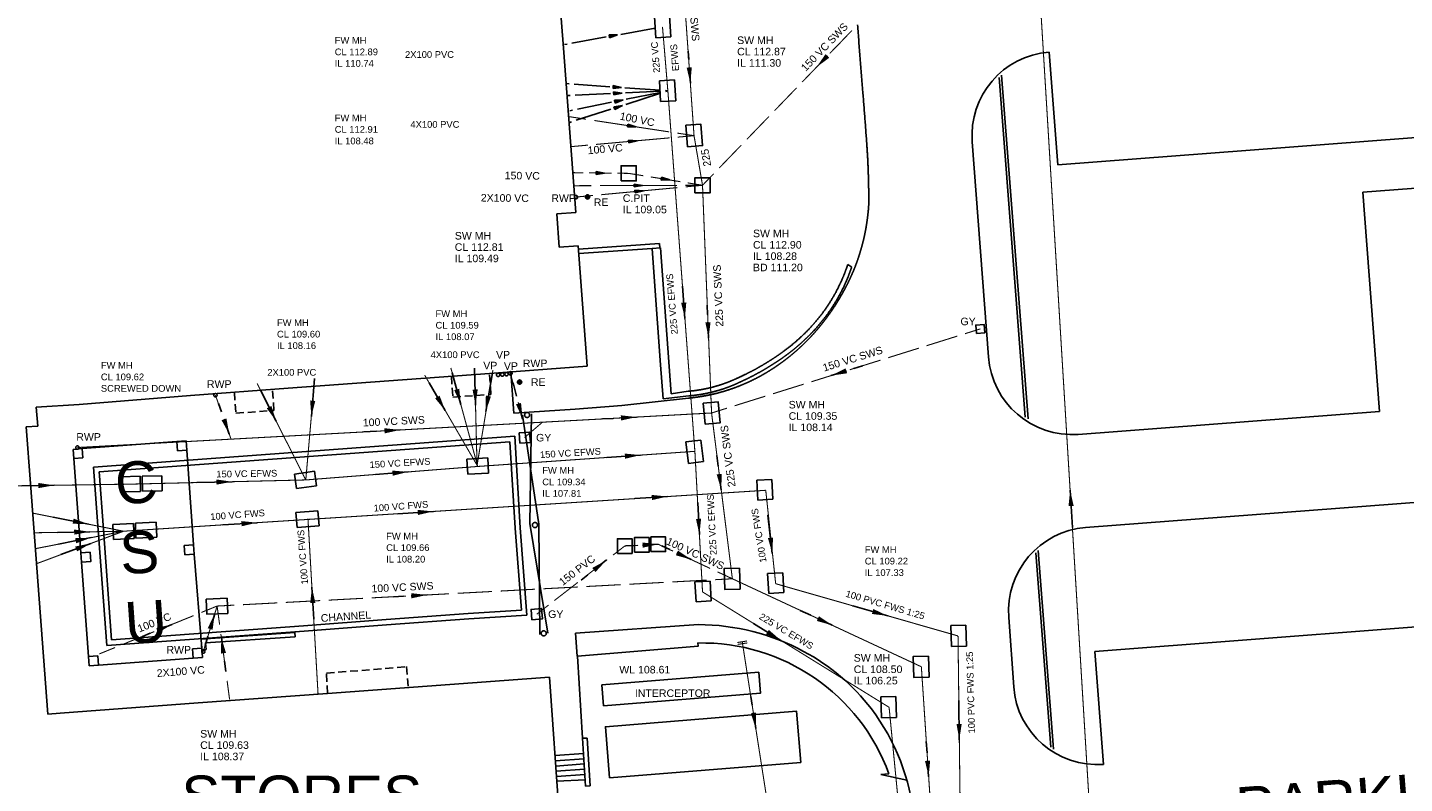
# Model space of a CAD drawing. Extents: x 14683 to 402730, y 286898 to 590920.
# Tile 28 of 39: x 203205 to 268851, y 444721 to 480740. Entities that reach past the tile are written whole.
import ezdxf

# ---------------------------------------------------------------- set-up
doc = ezdxf.new("R2010")
doc.units = 0
doc.header["$LTSCALE"] = 1500
doc.header["$MEASUREMENT"] = 0
for name, pattern in [('01-SITE PLAN$0$ECL-001', [100, 50, 0, 50]), ('01-SITE PLAN$0$HIDDEN', [0.375, 0.25, -0.125]), ('CENTRE', [2, 1.25, -0.25, 0.25, -0.25]), ('DASHED', [0.75, 0.5, -0.25]), ('ECL-001', [100, 50, 0, 50]), ('PHANTOM', [2.5, 1.25, -0.25, 0.25, -0.25, 0.25, -0.25])]:
    doc.linetypes.add(name, pattern=pattern)
doc.layers.get('0').update_dxf_attribs({"linetype": 'CONTINUOUS'})
for name, color, linetype in [('01-SITE PLAN$0$_NIBSC_A site plan', 7, 'CONTINUOUS'), ('01-SITE PLAN$0$_NIBSC_S text', 7, 'CONTINUOUS'), ('_NIBSC_PH drainage channel', 210, 'CONTINUOUS'), ('_NIBSC_PH efws', 10, 'CENTRE'), ('_NIBSC_PH efws manholes', 10, 'CONTINUOUS'), ('_NIBSC_PH efws text', 10, 'CONTINUOUS'), ('_NIBSC_PH fws', 80, 'PHANTOM'), ('_NIBSC_PH fws manholes', 80, 'CONTINUOUS'), ('_NIBSC_PH fws text', 80, 'CONTINUOUS'), ('_NIBSC_PH rodding eye', 7, 'CONTINUOUS'), ('_NIBSC_PH rwp svp', 210, 'CONTINUOUS'), ('_NIBSC_PH sws', 160, 'DASHED'), ('_NIBSC_PH sws gulley', 210, 'CONTINUOUS'), ('_NIBSC_PH sws manholes', 160, 'CONTINUOUS'), ('_NIBSC_PH sws text', 160, 'CONTINUOUS'), ('_NIBSC_PH text', 7, 'CONTINUOUS'), ('_NIBSC_PH vent pipes', 7, 'CONTINUOUS'), ('GATES', 7, 'CONTINUOUS'), ('Xref', 7, 'CONTINUOUS')]:
    doc.layers.add(name, color=color, linetype=linetype)
doc.styles.add('01-SITE PLAN$0$Standard', font='arial.ttf')
doc.styles.get("Standard").update_dxf_attribs({"font": 'arial.ttf'})
doc.dimstyles.new('NIBSC 1-200', dxfattribs={"dimscale": 300, "dimtxt": 2.5, "dimasz": 2.5, "dimexe": 1.25, "dimexo": 0.625, "dimtad": 1, "dimdec": 0, "dimdsep": 46, "dimtxsty": 'Standard', "dimcen": 2.5, "dimclrd": 256, "dimclre": 256, "dimadec": 0, "dimazin": 0, "dimtfac": 1, "dimtdec": 0, "dimtmove": 0, "dimatfit": 2, "dimfxl": 1, "dimlwd": -1, "dimlwe": -1, "dimarcsym": 0})

# ---------------------------------------------------------------- blocks, each defined once
blk = doc.blocks.new('ECBL96')
at = {"color": 0, "linetype": 'ByBlock'}
for points in [[(-0.17188, -0.5), (0, 0.5), (0.17188, -0.5), (-0.17188, -0.5)], [(0, 0.5), (-0.09375, -0.5), (0, -0.5), (0, 0.5), (0.07813, -0.5)]]:
    blk.add_lwpolyline(points, dxfattribs=at)
blk = doc.blocks.new('ECL-021-130')
at = {"layer": '_NIBSC_PH efws', "color": 1, "xscale": 0.4, "yscale": 0.4, "zscale": 0.4, "rotation": 280.20112}
blk.add_blockref('ECBL96', (521741.434, 200364.498), dxfattribs=at)
blk = doc.blocks.new('ECL-021-132')
at = {"layer": '_NIBSC_PH efws', "color": 1, "xscale": 0.4, "yscale": 0.4, "zscale": 0.4, "rotation": 265.89581}
blk.add_blockref('ECBL96', (521741.613, 200362.041), dxfattribs=at)
blk = doc.blocks.new('ECL-021-134')
at = {"layer": '_NIBSC_PH efws', "color": 1, "xscale": 0.4, "yscale": 0.4, "zscale": 0.4, "rotation": 272.68864}
blk.add_blockref('ECBL96', (521741.639, 200361.756), dxfattribs=at)
blk = doc.blocks.new('ECL-021-136')
at = {"layer": '_NIBSC_PH efws', "color": 1, "xscale": 0.4, "yscale": 0.4, "zscale": 0.4, "rotation": 281.48457}
blk.add_blockref('ECBL96', (521741.691, 200361.394), dxfattribs=at)
blk = doc.blocks.new('ECL-021-138')
at = {"layer": '_NIBSC_PH efws', "color": 1, "xscale": 0.4, "yscale": 0.4, "zscale": 0.4, "rotation": 287.8354}
blk.add_blockref('ECBL96', (521741.665, 200361.109), dxfattribs=at)
blk = doc.blocks.new('ECBL2')
at = {"color": 0, "linetype": 'ByBlock'}
blk.add_lwpolyline([(-0.5, -0.03125), (-0.5, 0.03125), (-0.48438, 0.125), (-0.45313, 0.21875), (-0.40625, 0.29688), (-0.35938, 0.35938), (-0.29688, 0.40625), (-0.21875, 0.45313), (-0.125, 0.48438), (-0.03125, 0.5), (0.03125, 0.5), (0.125, 0.48438), (0.21875, 0.45313), (0.29688, 0.40625), (0.35938, 0.35938), (0.40625, 0.29688), (0.45313, 0.21875), (0.48438, 0.125), (0.5, 0.03125), (0.5, -0.03125), (0.48438, -0.125), (0.45313, -0.21875), (0.40625, -0.29688), (0.35938, -0.35938), (0.29688, -0.40625), (0.21875, -0.45313), (0.125, -0.48438), (0.03125, -0.5), (-0.03125, -0.5), (-0.125, -0.48438), (-0.21875, -0.45313), (-0.29688, -0.40625), (-0.35938, -0.35938), (-0.40625, -0.29688), (-0.45313, -0.21875), (-0.48438, -0.125), (-0.5, -0.04688)], dxfattribs=at)
blk = doc.blocks.new('ECBL18')
at = {"color": 0, "linetype": 'ByBlock'}
for points in [[(-0.5, -0.03125), (-0.5, 0.03125), (-0.48438, 0.125), (-0.45313, 0.21875), (-0.40625, 0.29688), (-0.35938, 0.35938), (-0.29688, 0.40625), (-0.21875, 0.45313), (-0.125, 0.48438), (-0.03125, 0.5), (0.03125, 0.5), (0.125, 0.48438), (0.21875, 0.45313), (0.29688, 0.40625), (0.35938, 0.35938), (0.40625, 0.29688), (0.45313, 0.21875), (0.48438, 0.125), (0.5, 0.03125), (0.5, -0.03125), (0.48438, -0.125), (0.45313, -0.21875), (0.40625, -0.29688), (0.35938, -0.35938), (0.29688, -0.40625), (0.21875, -0.45313), (0.125, -0.48438), (0.03125, -0.5), (-0.03125, -0.5), (-0.125, -0.48438), (-0.21875, -0.45313), (-0.29688, -0.40625), (-0.35938, -0.35938), (-0.40625, -0.29688), (-0.45313, -0.21875), (-0.48438, -0.125), (-0.5, -0.04688)], [(-0.4375, 0.07813), (0.42188, 0.07813)], [(-0.40625, 0.1875), (0.40625, 0.1875)], [(-0.32813, 0.29688), (0.32813, 0.29688)], [(-0.23438, 0.39063), (0.23438, 0.39063)], [(-0.45313, -0.01563), (0.4375, -0.01563)], [(-0.4375, -0.10938), (0.42188, -0.10938)], [(-0.40625, -0.21875), (0.40625, -0.21875)], [(-0.32813, -0.3125), (0.32813, -0.3125)], [(-0.23438, -0.42188), (0.17188, -0.42188)]]:
    blk.add_lwpolyline(points, dxfattribs=at)
blk = doc.blocks.new('ECBL29')
at = {"color": 0, "linetype": 'ByBlock'}
blk.add_lwpolyline([(-0.5, -0.5), (-0.5, 0.5), (0.5, 0.5), (0.5, -0.5), (-0.5, -0.5)], dxfattribs=at)
blk = doc.blocks.new('01-SITE PLAN$0$ECBL2')
at = {"color": 0, "linetype": 'ByBlock'}
blk.add_lwpolyline([(-0.5, -0.03125), (-0.5, 0.03125), (-0.48438, 0.125), (-0.45313, 0.21875), (-0.40625, 0.29688), (-0.35938, 0.35938), (-0.29688, 0.40625), (-0.21875, 0.45313), (-0.125, 0.48438), (-0.03125, 0.5), (0.03125, 0.5), (0.125, 0.48438), (0.21875, 0.45313), (0.29688, 0.40625), (0.35938, 0.35938), (0.40625, 0.29688), (0.45313, 0.21875), (0.48438, 0.125), (0.5, 0.03125), (0.5, -0.03125), (0.48438, -0.125), (0.45313, -0.21875), (0.40625, -0.29688), (0.35938, -0.35938), (0.29688, -0.40625), (0.21875, -0.45313), (0.125, -0.48438), (0.03125, -0.5), (-0.03125, -0.5), (-0.125, -0.48438), (-0.21875, -0.45313), (-0.29688, -0.40625), (-0.35938, -0.35938), (-0.40625, -0.29688), (-0.45313, -0.21875), (-0.48438, -0.125), (-0.5, -0.04688)], dxfattribs=at)
blk = doc.blocks.new('01-SITE PLAN')
at = {"layer": '01-SITE PLAN$0$_NIBSC_A site plan'}
for p, q in [((768774, 195154), (764264, 194818)), ((763858, 194346), (764196, 189850)), ((769566, 190232), (769246, 194748)), ((769956, 185306), (769598, 189792)), ((764228, 189410), (764564, 184914)), ((765036, 184508), (769548, 184834)), ((802330, 179288), (802723, 179321)), ((803574, 179025), (802330, 179288))]:
    blk.add_line(p, q, dxfattribs=at)
at = {"layer": '01-SITE PLAN$0$_NIBSC_A site plan', "linetype": '01-SITE PLAN$0$ECL-001'}
for points in [[(801228, 215020, 0.00258), (801476, 211821, -0.00297), (801674, 209204, -0.01882), (801758, 206430, -0.04598), (801478, 204641, -0.04675), (800878, 202948, -0.02248), (800458, 202138, -0.0448), (799354, 200553, -0.04906), (797987, 199214, -0.02473), (797198, 198642, -0.04864), (795668, 197837, -0.04963), (794025, 197350, -0.02378), (793162, 197226), (789994, 196874, -0.02378)], [(791436, 204360), (791548, 202778), (791824, 198820), (791962, 197190), (793186, 197334, 0.04841), (794515, 197573, 0.03944), (795552, 197956, 0.04643), (797643, 199142, 0.0518), (799132, 200432, 0.04869), (800112, 201703, 0.04911), (800825, 203134, 0.01048), (800946, 203474), (800756, 203586, -0.04906), (800115, 202137, -0.04938), (799208, 200847, -0.01052), (798970, 200582, -0.04695), (797683, 199444, -0.04452), (795849, 198345, -0.00672), (795458, 198160, -0.04826), (794213, 197725, -0.03932), (793146, 197552), (792346, 197438), (791836, 204388), (791436, 204360, -0.03932)]]:
    blk.add_lwpolyline(points, format="xyb", dxfattribs=at)
for points in [[(788332, 198754), (787902, 204484), (787004, 204420), (786892, 206010), (787790, 206074), (787200, 213908), (786838, 218840), (785940, 218774), (785824, 220360), (786722, 220426), (786290, 226138), (780472, 225698), (780320, 227712), (779546, 227650), (774808, 227300), (774010, 227240), (774160, 225226), (768726, 224818), (760946, 224236)], [(787520, 170264), (786534, 183934), (775956, 183152), (769786, 182702), (763212, 182214), (762614, 182170), (761792, 193160), (761590, 195852), (762138, 195892), (762070, 196790), (764112, 196930), (769430, 197348), (774082, 197702), (783674, 198404), (788332, 198754)], [(787914, 204324), (791780, 204594), (791796, 204384)], [(787930, 204114), (791436, 204360)], [(784698, 198480), (784846, 196512), (787762, 196698), (789994, 196874)], [(768808, 194716), (768774, 195154), (769214, 195186), (769246, 194748), (768808, 194716)], [(763858, 194346), (763826, 194786), (764264, 194818), (764296, 194380), (763858, 194346)], [(769960, 185226), (769932, 185746), (774392, 186056), (774406, 185856), (770146, 185560), (770170, 185242), (769960, 185226)], [(769548, 184834), (769988, 184866), (769956, 185306), (769516, 185274), (769548, 184834)], [(764598, 184474), (764564, 184914), (765004, 184946), (765036, 184508), (764598, 184474)], [(788258, 178742), (788114, 181016), (788334, 181030), (788478, 178756), (788258, 178742)], [(786804, 180198), (788160, 180296)], [(786822, 179946), (788176, 180044)], [(786840, 179696), (788192, 179792)], [(786858, 179446), (788208, 179542)], [(786876, 179194), (788224, 179292)], [(786892, 178980), (788240, 179042)]]:
    blk.add_lwpolyline(points, dxfattribs=at)
at = {"layer": '01-SITE PLAN$0$_NIBSC_A site plan'}
for points in [[(810354, 213719), (810769, 208335)], [(810413, 212996), (810413, 212996)], [(807973, 212504), (809222, 196322)], [(808090, 212614), (809354, 196232)], [(810769, 208335), (834746, 210166)], [(807469, 199190), (806692, 209431)], [(825310, 207038), (832489, 207587)], [(825310, 207038), (826108, 196594)], [(785257, 196412), (786027, 191213)], [(785603, 191257), (785681, 196471)], [(826108, 196594), (811750, 195497)], [(833626, 192705), (812098, 191061)], [(786467, 186029), (785603, 191257)], [(786074, 185970), (786027, 191213)], [(809721, 189854), (810436, 180589)], [(809838, 189963), (810568, 180500)], [(808669, 183467), (808431, 186772)], [(812539, 185159), (834076, 186804)], [(793640, 186434), (787779, 186024), (787856, 184926)], [(812539, 185159), (812950, 179774)]]:
    blk.add_lwpolyline(points, dxfattribs=at)
at = {"layer": '01-SITE PLAN$0$_NIBSC_A site plan', "linetype": '01-SITE PLAN$0$HIDDEN'}
for points in [[(781860, 198270), (781934, 197272), (783748, 197406), (783674, 198404)], [(771514, 197502), (771588, 196506), (773402, 196640), (773328, 197638)], [(775956, 183152), (775908, 184116), (779728, 184430), (779802, 183436)]]:
    blk.add_lwpolyline(points, dxfattribs=at)
at = {"layer": '01-SITE PLAN$0$_NIBSC_A site plan'}
for points in [[(764228, 189410), (764196, 189850), (764636, 189880), (764666, 189441)], [(769128, 190200), (769566, 190232), (769598, 189792), (769160, 189761)], [(789120, 182563), (789040, 183560), (796516, 184164), (796596, 183167)], [(789402, 179135), (789206, 181567), (798321, 182303), (798518, 179871)]]:
    blk.add_lwpolyline(points, close=True, dxfattribs=at)
blk.add_lwpolyline([(802723, 179321, 0.319807), (793618, 185558), (793630, 185407), (787870, 184928), (788114, 181016)], format="xyb", dxfattribs=at)
for centre, radius, start, end in [((810681, 209732), 4000, 94.61868, 184.32123), ((811458, 199486), 4000, 184.25244, 274.1758), ((812420, 187074), 4000, 94.61868, 184.32123), ((793622, 175884), 10549, 61.5022, 89.90185), ((793968, 176353), 9973, 37.45861, 61.96599), ((812658, 183764), 4000, 184.25244, 274.19297), ((793685, 176218), 10279, 5.37945, 37.09802)]:
    blk.add_arc(centre, radius, start, end, dxfattribs=at)
at = {"layer": '01-SITE PLAN$0$_NIBSC_A site plan', "xscale": 240, "yscale": 240, "zscale": 240}
for p in [(785472, 196420), (785844, 191178), (786264, 186016)]:
    blk.add_blockref('01-SITE PLAN$0$ECBL2', p, dxfattribs=at)
at = {"layer": '01-SITE PLAN$0$_NIBSC_A site plan', "style": '01-SITE PLAN$0$Standard', "flags": 3}
blk.add_attdef('ISI_MICROGDS_OBJECT_NAME', (687240, 149030), '', height=0.05, rotation=4.16905, dxfattribs=at)
at = {"layer": '01-SITE PLAN$0$_NIBSC_S text', "char_height": 2000, "width": 20217.21, "attachment_point": 1, "style": '01-SITE PLAN$0$Standard'}
for s, insert, rotation in [('{\\Fhelv|c0;C\\PS\\PU}', (765753, 194142), 4), ('{\\Fhelv|c0;PARKING}', (819202, 178666), 4.36778)]:
    blk.add_mtext(s, dxfattribs=dict(at, insert=insert, rotation=rotation))
at = {"layer": '01-SITE PLAN$0$_NIBSC_S text', "insert": (768985, 179241), "char_height": 2000, "width": 11287.94, "attachment_point": 1, "style": '01-SITE PLAN$0$Standard'}
blk.add_mtext('{\\Fhelv|c0;STORES\\PBOILER HOUSE}', dxfattribs=at)

msp = doc.modelspace()

# ---------------------------------------------------------------- linework, layer by layer
at = {"layer": '_NIBSC_PH drainage channel'}
for p, q in [((206381, 459360), (206349, 459798)), ((206631, 459378), (206617, 459568))]:
    msp.add_line(p, q, dxfattribs=at)
at = {"layer": '_NIBSC_PH efws', "color": 1, "linetype": 'Continuous'}
for p, q in [((231494, 480417), (233127, 480711)), ((228809, 479934), (228926, 479955)), ((229160, 479997), (230793, 480291)), ((231027, 480333), (231260, 480375)), ((228911, 478070), (229032, 478062)), ((229273, 478044), (230961, 477923)), ((231202, 477906), (231443, 477889)), ((228963, 477500), (229083, 477506)), ((229321, 477517), (230991, 477595)), ((231229, 477607), (231468, 477618)), ((231284, 477227), (231517, 477274)), ((231684, 477871), (233372, 477750)), ((231706, 477629), (233376, 477707)), ((231728, 477079), (233380, 477610)), ((231750, 477321), (233384, 477653)), ((233613, 477733), (233733, 477724)), ((233614, 477719), (233733, 477724)), ((233616, 477686), (233733, 477724)), ((233617, 477701), (233733, 477724)), ((229067, 476776), (229184, 476800)), ((229369, 476320), (231021, 476851)), ((229417, 476847), (231051, 477179)), ((231257, 476927), (231492, 477003)), ((229015, 476206), (229133, 476244))]:
    msp.add_line(p, q, dxfattribs=at)
at = {"layer": '_NIBSC_PH efws', "const_width": 50}
for points in [[(253953, 441630), (249781, 509936)], [(233477, 480774), (233733, 477724)], [(235021, 460547), (233733, 477724)], [(224667, 459832), (222138, 464177)], [(224667, 459832), (223385, 464525)], [(224637, 459824), (224519, 464513)], [(224637, 459884), (225393, 464424)], [(216471, 459184), (214151, 463783)], [(216471, 459184), (216893, 464015)], [(224637, 459824), (235021, 460547)], [(235386, 453848), (235021, 460546)], [(235021, 460546), (235030, 460391)], [(224637, 459824), (216471, 459184)], [(196469, 458802), (207651, 458978)], [(216471, 459184), (207654, 458972)], [(216471, 459184), (216608, 459195)], [(235182, 457596), (235199, 457285)], [(235352, 454490), (235369, 454180)], [(235386, 453848), (244281, 448349)], [(244281, 448349), (246668, 423774)]]:
    msp.add_lwpolyline(points, dxfattribs=at)
at = {"layer": '_NIBSC_PH efws', "color": 1, "linetype": 'Continuous', "const_width": 50}
msp.add_lwpolyline([(222261, 463964), (222322, 463861)], dxfattribs=at)
at = {"layer": '_NIBSC_PH efws manholes', "linetype": 'ECL-001'}
for points in [[(233153, 480256), (233101, 481258), (233819, 481296), (233871, 480294), (233153, 480256)], [(234057, 478242), (234109, 477256), (233389, 477218), (233337, 478204), (234057, 478242)], [(235307, 461084), (235435, 460058), (234719, 459968), (234591, 460994), (235307, 461084)], [(225187, 459512), (224191, 459456), (224151, 460174), (225145, 460230), (225187, 459512)], [(215927, 459462), (216879, 459596), (216977, 458902), (216025, 458768), (215927, 459462)], [(208597, 458640), (207659, 458618), (207643, 459338), (208579, 459358), (208597, 458640)], [(209619, 458664), (208681, 458642), (208665, 459362), (209601, 459382), (209619, 458664)], [(235745, 454368), (235799, 453424), (235081, 453382), (235025, 454326), (235745, 454368)], [(244606, 448871), (244636, 447869), (243916, 447847), (243886, 448849), (244606, 448871)]]:
    msp.add_lwpolyline(points, dxfattribs=at)
at = {"layer": '_NIBSC_PH fws', "const_width": 50}
for points in [[(213259, 457091), (238400, 458690)], [(238400, 458690), (238873, 454239)], [(207783, 456740), (203449, 457604)], [(207783, 456740), (213259, 457091)], [(217055, 448990), (216574, 457347)], [(207783, 456740), (203523, 456666)], [(203523, 456666), (207783, 456740)], [(207783, 456740), (203618, 455186)], [(203618, 455186), (207783, 456740)], [(207783, 456740), (203625, 455916)], [(203625, 455916), (207783, 456740)], [(207783, 456740), (207927, 456749)], [(238873, 454239), (247566, 451750)], [(247566, 451750), (247666, 443819)]]:
    msp.add_lwpolyline(points, dxfattribs=at)
at = {"layer": '_NIBSC_PH fws manholes', "linetype": 'ECL-001'}
for points in [[(238691, 459208), (238745, 458264), (238027, 458222), (237971, 459166), (238691, 459208)], [(217112, 457001), (216064, 456913), (216003, 457631), (217052, 457718), (217112, 457001)], [(207269, 457068), (208263, 457112), (208293, 456392), (207299, 456348), (207269, 457068)], [(208345, 457129), (209339, 457173), (209369, 456453), (208375, 456409), (208345, 457129)], [(239208, 454763), (239262, 453819), (238544, 453777), (238488, 454721), (239208, 454763)], [(247941, 452270), (247971, 451268), (247251, 451246), (247221, 452248), (247941, 452270)]]:
    msp.add_lwpolyline(points, dxfattribs=at)
at = {"layer": '_NIBSC_PH sws', "const_width": 50}
for points in [[(234981, 475588), (233359, 498642)], [(242507, 480599), (241452, 479507)], [(241189, 479234), (240133, 478141)], [(239870, 477868), (238815, 476775)], [(229041, 476492), (229833, 476372)], [(230229, 476311), (231813, 476070)], [(232209, 476010), (233793, 475769)], [(238551, 476502), (237496, 475410)], [(230313, 475172), (231869, 475311)], [(232258, 475346), (233814, 475484)], [(234189, 475709), (234981, 475588)], [(234203, 475519), (234981, 475588)], [(234981, 475588), (235385, 473224)], [(229145, 475068), (229924, 475138)], [(237232, 475136), (236177, 474044)], [(229171, 473826), (229710, 473819)], [(229979, 473816), (231056, 473802)], [(231325, 473799), (231863, 473792)], [(231863, 473792), (232568, 473679)], [(232920, 473622), (234329, 473395)], [(234681, 473338), (235385, 473224)], [(235913, 473771), (235385, 473224)], [(229275, 473204), (230090, 473207)], [(229355, 472664), (230159, 472739)], [(230497, 473208), (232127, 473214)], [(230561, 472776), (232169, 472926)], [(232534, 473215), (234163, 473220)], [(232571, 472963), (234179, 473112)], [(234571, 473222), (235385, 473224)], [(234581, 473150), (235385, 473224)], [(235385, 473224), (235817, 462374)], [(248629, 466380), (247897, 466151)], [(245701, 465465), (244237, 465007)], [(247531, 466037), (246067, 465579)], [(243871, 464892), (242407, 464434)], [(226227, 464264), (226473, 463347)], [(242040, 464320), (240576, 463862)], [(240210, 463748), (238746, 463290)], [(212163, 463222), (212444, 462433)], [(226596, 462889), (226841, 461972)], [(238380, 463175), (236916, 462718)], [(235817, 462374), (205582, 460728)], [(235011, 462329), (235817, 462374)], [(236550, 462603), (235817, 462374)], [(235817, 462374), (236809, 454474)], [(212585, 462038), (212909, 461127)], [(226897, 461199), (227754, 461935)], [(231117, 455601), (231675, 456034)], [(231675, 456034), (232316, 456068)], [(232637, 456085), (233277, 456118)], [(233277, 456118), (233984, 455789)], [(234337, 455625), (235750, 454967)], [(229720, 454519), (230837, 455385)], [(228323, 453437), (229441, 454303)], [(231896, 454214), (233534, 454301)], [(233943, 454323), (235581, 454409)], [(235991, 454431), (236809, 454474)], [(236103, 454803), (236809, 454474)], [(236809, 454474), (245819, 450281)], [(219613, 453564), (221251, 453651)], [(221660, 453673), (223298, 453759)], [(223708, 453781), (225345, 453868)], [(225755, 453889), (227393, 453976)], [(227802, 453998), (229440, 454084)], [(229849, 454106), (231487, 454193)], [(211495, 452870), (212243, 453174)], [(212243, 453174), (211582, 451001)], [(212243, 453174), (213062, 453218)], [(212363, 452283), (212243, 453174)], [(213472, 453239), (215110, 453326)], [(215519, 453348), (217157, 453434)], [(217566, 453456), (219204, 453543)], [(227485, 452788), (228044, 453221)], [(209624, 452110), (211121, 452718)], [(207752, 451350), (209249, 451958)], [(212661, 450056), (212422, 451838)], [(206629, 450894), (207378, 451198)], [(237507, 451509), (237050, 451437)], [(237521, 451418), (237064, 451346)], [(237279, 451473), (240051, 433758)], [(245819, 450281), (247077, 431335)], [(212839, 448720), (212720, 449611)]]:
    msp.add_lwpolyline(points, dxfattribs=at)
at = {"layer": '_NIBSC_PH sws gulley'}
for p, q in [((206349, 459798), (226433, 461272)), ((206617, 459568), (226199, 461001)), ((226199, 461001), (226449, 456882)), ((226433, 461272), (226697, 456900)), ((206555, 457004), (206381, 459360)), ((206805, 457024), (206631, 459378)), ((206983, 451292), (206555, 457004)), ((207213, 451560), (206805, 457024)), ((226697, 456900), (227017, 452742)), ((226449, 456882), (226751, 452974)), ((226751, 452974), (224219, 452812)), ((220299, 452530), (216367, 452230)), ((224219, 452812), (220299, 452530)), ((224237, 452562), (220317, 452282)), ((227017, 452742), (224237, 452562)), ((216387, 451980), (206983, 451292)), ((216367, 452230), (207213, 451560)), ((220317, 452282), (216387, 451980))]:
    msp.add_line(p, q, dxfattribs=at)
at = {"layer": '_NIBSC_PH sws manholes'}
for points in [[(234671, 475064), (234593, 476082), (235309, 476136), (235387, 475118), (234671, 475064)], [(235515, 461842), (235421, 462838), (236137, 462904), (236231, 461910), (235515, 461842)], [(237145, 454986), (237175, 453984), (236455, 453962), (236425, 454964), (237145, 454986)], [(211727, 453502), (212715, 453546), (212747, 452826), (211759, 452782), (211727, 453502)], [(246155, 450793), (246185, 449791), (245465, 449769), (245435, 450771), (246155, 450793)]]:
    msp.add_lwpolyline(points, dxfattribs=at)
at = {"layer": '_NIBSC_PH sws manholes', "linetype": 'Continuous'}
for points in [[(231503, 473432), (231503, 474152), (232223, 474152), (232223, 473432), (231503, 473432)], [(235025, 472862), (235025, 473582), (235745, 473582), (235745, 472862), (235025, 472862)], [(231325, 455684), (231325, 456384), (232025, 456384), (232025, 455684), (231325, 455684)], [(232137, 455740), (232137, 456440), (232837, 456440), (232837, 455740), (232137, 455740)], [(232927, 455768), (232927, 456468), (233627, 456468), (233627, 455768), (232927, 455768)]]:
    msp.add_lwpolyline(points, dxfattribs=at)
at = {"layer": 'GATES'}
for points in [[(226808, 462268), (227578, 457069)], [(227154, 457113), (227233, 462327)], [(228018, 451885), (227154, 457113)], [(227625, 451826), (227578, 457069)]]:
    msp.add_lwpolyline(points, dxfattribs=at)

# ---------------------------------------------------------------- block references
at = {"layer": '_NIBSC_PH efws', "xscale": 1000, "yscale": 1000, "zscale": 1000}
for name in ['ECL-021-130', 'ECL-021-132', 'ECL-021-134', 'ECL-021-136', 'ECL-021-138']:
    msp.add_blockref(name, (-521510291, -199884144), dxfattribs=at)
at = {"layer": '_NIBSC_PH rodding eye', "xscale": 200, "yscale": 200, "zscale": 200}
for p in [(229903, 472668), (226665, 463846)]:
    msp.add_blockref('ECBL18', p, dxfattribs=at)
at = {"layer": '_NIBSC_PH rwp svp', "xscale": 160, "yscale": 160, "zscale": 160}
for p in [(229355, 472662), (229355, 472662), (226227, 464264), (226227, 464264), (212163, 463220), (205581, 460726), (211587, 451006)]:
    msp.add_blockref('ECBL2', p, dxfattribs=at)
at = {"layer": '_NIBSC_PH sws'}
for p, xscale, yscale, zscale, rotation in [((232011, 476040), 400.0000000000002, 400.0000000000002, 400.0000000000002, 261.34664), ((232063, 475328), 399.9999999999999, 399.9999999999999, 399.9999999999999, 275.09173), ((230517, 473809), 400, 400, 400, 269.2763899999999), ((233624, 473508), 400.0000000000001, 400.0000000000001, 400.0000000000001, 260.83868), ((232330, 473214), 400, 400, 400, 270.18755), ((232370, 472944), 400.0000000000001, 400.0000000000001, 400.0000000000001, 275.30578)]:
    msp.add_blockref('ECBL96', p, dxfattribs=dict(at, xscale=xscale, yscale=yscale, zscale=zscale, rotation=rotation))
at = {"layer": '_NIBSC_PH sws gulley'}
for p, xscale, yscale, zscale, rotation in [((248629, 466380), 400.0000000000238, 400.0000000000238, 400.0000000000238, 5.514218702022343), ((226912, 461196), 499.9999999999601, 499.9999999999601, 499.9999999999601, 4.271111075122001), ((227482, 452790), 499.9999999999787, 499.9999999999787, 499.9999999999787, 5.080847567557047)]:
    msp.add_blockref('ECBL29', p, dxfattribs=dict(at, xscale=xscale, yscale=yscale, zscale=zscale, rotation=rotation))
at = {"layer": '_NIBSC_PH vent pipes', "color": 1, "xscale": 160, "yscale": 160, "zscale": 160}
for p in [(225641, 464190), (225841, 464204), (226041, 464220)]:
    msp.add_blockref('ECBL2', p, dxfattribs=at)
at = {"layer": 'GATES', "color": 7, "xscale": 240, "yscale": 240, "zscale": 240}
for p in [(227023, 462276), (227395, 457034), (227815, 451872)]:
    msp.add_blockref('ECBL2', p, dxfattribs=at)
at = {"layer": 'Xref'}
msp.add_blockref('01-SITE PLAN', (-558449, 265856), dxfattribs=at)

# ---------------------------------------------------------------- texts
at = {"layer": '_NIBSC_PH efws text', "linetype": 'Continuous'}
for s, p in [('FW MH', (217850, 479970)), ('CL 112.89', (217850, 479421)), ('2X100 PVC', (221202, 479296)), ('IL 110.74', (217850, 478872)), ('FW MH', (217850, 476276)), ('CL 112.91', (217850, 475727)), ('4X100 PVC', (221460, 475965)), ('IL 108.48', (217850, 475178)), ('FW MH', (227745, 459478)), ('CL 109.34', (227745, 458929)), ('IL 107.81', (227745, 458380))]:
    msp.add_text(s, height=320, dxfattribs=at).set_placement(p)
at = {"layer": '_NIBSC_PH efws text'}
for s, p in [('225 VC', (233367, 478595)), ('EFWS', (234270, 478678)), ('225 VC EFWS', (234210, 466133))]:
    msp.add_text(s, height=320, rotation=94.71968, dxfattribs=at).set_placement(p)
for s, height, p in [('SW MH', 360, (223575, 470640)), ('CL 112.81', 360, (223575, 470100)), ('IL 109.49', 360, (223575, 469560)), ('FW MH', 320, (215097, 466520)), ('FW MH', 320, (222656, 466944)), ('CL 109.60', 320, (215097, 465971)), ('CL 109.59', 320, (222656, 466395)), ('IL 108.07', 320, (222656, 465847)), ('IL 108.16', 320, (215097, 465423)), ('FW MH', 320, (206701, 464483)), ('4X100 PVC', 320, (222422, 464989)), ('CL 109.62', 320, (206701, 463934)), ('2X100 PVC', 320, (214636, 464150)), ('SCREWED DOWN', 320, (206701, 463386))]:
    msp.add_text(s, height=height, dxfattribs=at).set_placement(p)
at = {"layer": '_NIBSC_PH efws text', "linetype": 'Continuous'}
for s, rotation, p in [('150 VC EFWS', 3.40259, (219522, 459744)), ('150 VC EFWS', 3.40259, (227646, 460222)), ('150 VC EFWS', 0.9393, (212209, 459299)), ('225 VC EFWS', 92.97835, (236066, 455610)), ('225 VC EFWS', 329.18428, (238050, 452581))]:
    msp.add_text(s, height=320, rotation=rotation, dxfattribs=at).set_placement(p)
at = {"layer": '_NIBSC_PH fws text', "linetype": 'Continuous'}
for s, rotation, p in [('100 VC FWS', 4.33132, (211930, 457266)), ('100 VC FWS', 4.33132, (219718, 457673)), ('100 VC FWS', 99.27616, (238442, 455274)), ('100 VC FWS', 94.29359, (216582, 454217)), ('100 PVC FWS 1:25', 343.64829, (242181, 453627)), ('100 PVC FWS 1:25', 91.56933, (248382, 447108))]:
    msp.add_text(s, height=320, rotation=rotation, dxfattribs=at).set_placement(p)
for s, p in [('FW MH', (220304, 456345)), ('CL 109.66', (220304, 455797)), ('FW MH', (243120, 455705)), ('IL 108.20', (220304, 455248)), ('CL 109.22', (243120, 455156)), ('IL 107.33', (243120, 454608))]:
    msp.add_text(s, height=320, dxfattribs=at).set_placement(p)
at = {"layer": '_NIBSC_PH rodding eye'}
for p in [(230200, 472239), (227205, 463666)]:
    msp.add_text('RE', height=360, dxfattribs=at).set_placement(p)
at = {"layer": '_NIBSC_PH rwp svp'}
for s, p in [('RWP', (228177, 472432)), ('RWP', (228177, 472432)), ('VP', (225916, 464430)), ('RWP', (226817, 464561)), ('RWP', (211757, 463572)), ('RWP', (205530, 461053)), ('RWP', (209828, 450911))]:
    msp.add_text(s, height=360, dxfattribs=at).set_placement(p)
at = {"layer": '_NIBSC_PH sws gulley'}
for p in [(247683, 466556), (227449, 461018), (228025, 452608)]:
    msp.add_text('GY', height=360, dxfattribs=at).set_placement(p)
at = {"layer": '_NIBSC_PH sws text'}
for s, rotation, p in [('225 VC SWS', 274.68, (234649, 483031)), ('150 VC SWS', 46.08, (240301, 478623)), ('100 VC', 348.48, (231417, 476359)), ('100 VC', 5.04, (229926, 474702)), ('225', 99.72, (235798, 474156)), ('150 VC', 359.28, (225951, 473513)), ('2X100 VC', 359.28, (224813, 472453)), ('225 VC SWS', 92.58057, (236382, 466491)), ('150 VC SWS', 17.28, (241182, 464344)), ('100 VC SWS', 2.88, (219198, 461729)), ('225 VC SWS', 97.2, (236962, 458871)), ('100 VC SWS', 335.16, (233623, 456132)), ('150 PVC', 37.8, (228720, 454125)), ('100 VC SWS', 2.88, (219611, 453821)), ('100 VC', 21.96, (208537, 451912)), ('CHANNEL', 3.96, (217198, 452417)), ('2X100 VC', 4.32, (209381, 449793))]:
    msp.add_text(s, height=360, rotation=rotation, dxfattribs=at).set_placement(p)
for s, p in [('SW MH', (237037, 479955)), ('CL 112.87', (237035, 479415)), ('IL 111.30', (237037, 478875)), ('C.PIT', (231584, 472431)), ('IL 109.05', (231586, 471889)), ('SW MH', (223575, 470640)), ('SW MH', (237792, 470750)), ('CL 112.81', (223575, 470100)), ('CL 112.90', (237790, 470208)), ('IL 108.28', (237792, 469668)), ('IL 109.49', (223575, 469560)), ('BD 111.20', (237790, 469128)), ('SW MH', (239493, 462590)), ('CL 109.35', (239491, 462050)), ('IL 108.14', (239493, 461510)), ('WL 108.61', (231417, 449964)), ('SW MH', (242594, 450524)), ('CL 108.50', (242594, 449982)), ('IL 106.25', (242594, 449442)), ('INTERCEPTOR', (232160, 448843)), ('SW MH', (211437, 446908)), ('CL 109.63', (211437, 446368)), ('IL 108.37', (211437, 445828))]:
    msp.add_text(s, height=360, dxfattribs=at).set_placement(p)
at = {"layer": '_NIBSC_PH text', "linetype": 'Continuous'}
msp.add_text('CHANNEL', height=360, rotation=3.96, dxfattribs=at).set_placement((217198, 452417))
at = {"layer": '_NIBSC_PH text'}
for s, p in [('WL 108.61', (231417, 449964)), ('INTERCEPTOR', (232160, 448843))]:
    msp.add_text(s, height=360, dxfattribs=at).set_placement(p)
at = {"layer": '_NIBSC_PH vent pipes', "color": 1}
for p in [(224932, 464455), (225540, 464969)]:
    msp.add_text('VP', height=360, dxfattribs=at).set_placement(p)

# ---------------------------------------------------------------- leaders
at = {"layer": '_NIBSC_PH efws'}
for points in [[(234546, 466884), (234431, 468416)], [(223865, 462771), (223449, 464293)], [(224563, 462743), (224519, 464513)], [(225048, 462441), (225393, 464424)], [(216736, 462212), (216893, 464015)], [(223121, 462488), (222350, 463813)], [(215060, 461982), (214315, 463458)], [(232435, 460368), (230818, 460257)], [(221350, 459566), (219799, 459445)], [(204470, 458928), (202928, 458904)], [(212962, 459100), (211283, 459059)], [(252911, 458691), (253020, 456913)], [(235237, 456584), (235155, 458086)], [(239119, 451540), (237820, 452343)]]:
    msp.add_leader(points, dimstyle='NIBSC 1-200', override={"dimgap": 0.625, "dimtad": 0}, dxfattribs=at)
at = {"layer": '_NIBSC_PH fws'}
for points in [[(233716, 458394), (232151, 458294)], [(222556, 457683), (220853, 457575)], [(206115, 457073), (204425, 457409)], [(214152, 457147), (212513, 457042)], [(238711, 455682), (238505, 457513)], [(206178, 456712), (204627, 456685)], [(206234, 456433), (204684, 456126)], [(206225, 456159), (204791, 455624)], [(216762, 454068), (216850, 452542)], [(244214, 452709), (242556, 453184)], [(247628, 446803), (247604, 448691)]]:
    msp.add_leader(points, dimstyle='NIBSC 1-200', override={"dimgap": 0.625, "dimtad": 0}, dxfattribs=at)
at = {"layer": '_NIBSC_PH sws'}
for points in [[(240817, 478849), (241940, 480009)], [(234805, 478091), (234698, 479617)], [(234805, 478091), (234718, 479334)], [(235675, 465947), (235613, 467505)], [(241526, 464159), (243005, 464622)], [(226808, 462096), (226350, 463806)], [(212824, 461365), (212304, 462827)], [(232245, 462180), (230617, 462091)], [(220970, 461566), (219238, 461471)], [(236277, 458716), (236072, 460346)], [(233277, 456118), (231733, 456037)], [(234844, 455389), (233449, 456038)], [(230798, 455354), (229592, 454412)], [(222250, 453704), (220648, 453619)], [(241566, 452260), (240046, 452968)], [(212129, 452799), (211673, 451300)], [(210087, 452298), (208691, 451731)], [(212445, 451669), (212661, 450056)], [(237926, 447339), (237686, 448872)], [(246166, 445054), (246055, 446718)]]:
    msp.add_leader(points, dimstyle='NIBSC 1-200', override={"dimgap": 0.625, "dimtad": 0}, dxfattribs=at)

doc.saveas('drawing.dxf')
